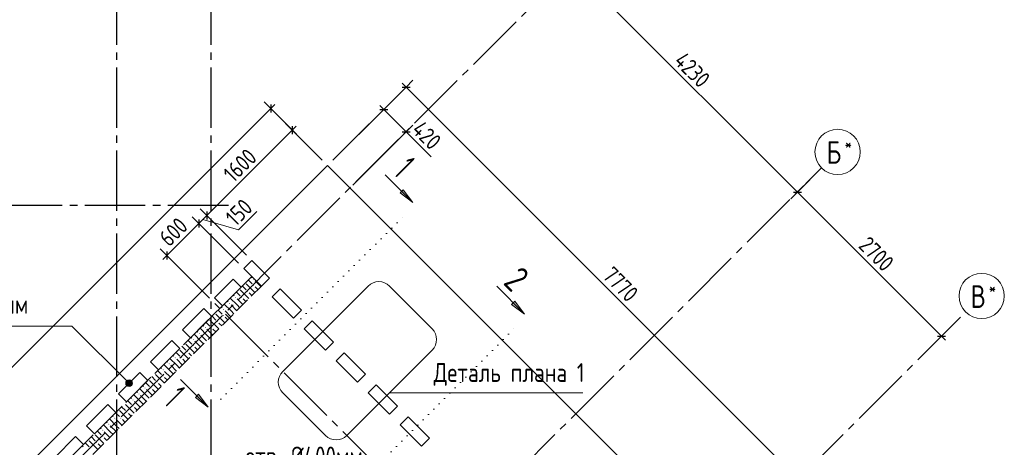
# Model space of a CAD drawing. Header units: millimetres. Extents: x 0 to 34506, y 0 to 42000.
# Tile 6 of 17: x 9767 to 22811, y 18966 to 24634. Entities that reach past the tile are written whole.
import ezdxf

# ---------------------------------------------------------------- set-up
doc = ezdxf.new("R2010")
doc.units = ezdxf.units.MM
for name, pattern in [('______2', [270, 200, -70]), ('______5', [1100, 800, -100, 100, -100]), ('______9', [100, 0, -100])]:
    doc.linetypes.add(name, pattern=pattern)
for name, color, linetype, lineweight in [('Standard', 7, 'Continuous', 25), ('ЖБ Перекрытие верхний уровень', 7, 'Continuous', 35), ('ЖБ Стена верхний уровень', 7, 'Continuous', 35), ('Оси', 40, '______5', 18), ('Примечания', 7, 'Continuous', 25), ('Размерная выноска', 7, 'Continuous', 13), ('Узлы символ', 7, 'Continuous', 25)]:
    doc.layers.add(name, color=color, linetype=linetype, lineweight=lineweight)
doc.styles.add('GOST 2.304-81', font='txt')
doc.styles.add('ISOCPEUR', font='txt')

msp = doc.modelspace()

# ---------------------------------------------------------------- hatches: boundary and pattern name
at = {"layer": 'ЖБ Стена верхний уровень', "linetype": 'Continuous', "lineweight": 18, "transparency": 33554687}
for points in [[(12861, 21193), (12867, 21200), (12874, 21193), (12867, 21187)], [(12781, 21033), (12787, 21040), (12794, 21033), (12787, 21027)], [(12861, 21113), (12867, 21120), (12874, 21113), (12867, 21107)], [(12541, 20873), (12547, 20880), (12554, 20873), (12547, 20867)], [(12621, 20953), (12627, 20960), (12634, 20953), (12627, 20947)], [(12701, 20953), (12707, 20960), (12714, 20953), (12707, 20947)], [(12461, 20793), (12467, 20800), (12474, 20793), (12467, 20787)], [(12381, 20633), (12387, 20640), (12394, 20633), (12387, 20627)], [(12461, 20713), (12467, 20720), (12474, 20713), (12467, 20707)], [(12141, 20473), (12147, 20480), (12154, 20473), (12147, 20467)], [(12221, 20553), (12227, 20560), (12234, 20553), (12227, 20547)], [(12301, 20553), (12307, 20560), (12314, 20553), (12307, 20547)], [(12061, 20393), (12067, 20400), (12074, 20393), (12067, 20387)], [(11981, 20233), (11987, 20240), (11994, 20233), (11987, 20227)], [(12061, 20313), (12067, 20320), (12074, 20313), (12067, 20307)], [(11821, 20153), (11827, 20160), (11834, 20153), (11827, 20147)], [(11901, 20153), (11907, 20160), (11914, 20153), (11907, 20147)], [(11661, 19993), (11667, 20000), (11674, 19993), (11667, 19987)], [(11741, 20073), (11747, 20080), (11754, 20073), (11747, 20067)], [(11581, 19833), (11587, 19840), (11594, 19833), (11587, 19827)], [(11661, 19913), (11667, 19920), (11674, 19913), (11667, 19907)], [(11421, 19753), (11427, 19760), (11434, 19753), (11427, 19747)], [(11501, 19753), (11507, 19760), (11514, 19753), (11507, 19747)], [(11261, 19593), (11267, 19600), (11274, 19593), (11267, 19587)], [(11341, 19673), (11347, 19680), (11354, 19673), (11347, 19667)], [(11181, 19433), (11187, 19440), (11194, 19433), (11187, 19427)], [(11261, 19513), (11267, 19520), (11274, 19513), (11267, 19507)], [(11021, 19353), (11027, 19360), (11034, 19353), (11027, 19347)], [(11101, 19353), (11107, 19360), (11114, 19353), (11107, 19347)], [(10861, 19193), (10867, 19200), (10874, 19193), (10867, 19187)], [(10941, 19273), (10947, 19280), (10954, 19273), (10947, 19267)], [(10861, 19113), (10867, 19120), (10874, 19113), (10867, 19107)], [(10781, 19033), (10787, 19040), (10794, 19033), (10787, 19027)]]:
    msp.add_hatch(color=7, dxfattribs=at).paths.add_polyline_path(points, flags=16)
at = {"layer": 'Примечания', "linetype": 'Continuous', "lineweight": 13, "transparency": 33554687}
for points in [[(11172, 19828), (11204, 19860), (11184, 19848)], [(11204, 19860), (11172, 19828), (11172, 19805)], [(11204, 19860), (11172, 19805), (11227, 19860)], [(11227, 19860), (11172, 19805), (11184, 19785)], [(11227, 19860), (11184, 19785), (11247, 19848)], [(11247, 19848), (11184, 19785), (11204, 19773)], [(11247, 19848), (11204, 19773), (11259, 19828)], [(11259, 19828), (11204, 19773), (11227, 19773)], [(11259, 19828), (11227, 19773), (11259, 19805)], [(11259, 19805), (11227, 19773), (11247, 19785)]]:
    msp.add_hatch(color=7, dxfattribs=at).paths.add_polyline_path(points)
at = {"layer": 'Узлы символ', "linetype": 'Continuous', "lineweight": 13, "transparency": 33554687}
for points in [[(14849, 22380), (14976, 22210), (14806, 22338)], [(16326, 20902), (16454, 20733), (16284, 20860)], [(12137, 19669), (12265, 19499), (12095, 19627)]]:
    msp.add_hatch(color=7, dxfattribs=at).paths.add_polyline_path(points, flags=16)

# ---------------------------------------------------------------- linework, layer by layer
at = {"layer": 'Standard', "color": 7, "linetype": 'Continuous', "lineweight": 13, "transparency": 33554687}
for p, q in [((17079, 25340), (20070, 22349)), ((14886, 23741), (14833, 23794)), ((14886, 23741), (20380, 18247)), ((13092, 23455), (13145, 23508)), ((14589, 23445), (14536, 23498)), ((13092, 23455), (5441, 15804)), ((14589, 23445), (14886, 23148)), ((13378, 23170), (13431, 23223)), ((14886, 23148), (14939, 23095)), ((20070, 22349), (21979, 20440)), ((12665, 21847), (12908, 22090)), ((12140, 21932), (11716, 21508)), ((12247, 22038), (12140, 21932)), ((12193, 21985), (12665, 21847)), ((11716, 21508), (11663, 21455)), ((21979, 20440), (22032, 20387))]:
    msp.add_line(p, q, dxfattribs=at)
at = {"layer": 'Standard', "color": 251, "linetype": 'Continuous', "lineweight": -3, "true_color": 0x656565, "transparency": 33554687}
for p, q in [((14886, 23741), (13917, 22772)), ((14886, 23741), (14797, 23653)), ((14886, 23741), (14974, 23830)), ((13092, 23455), (13004, 23543)), ((14589, 23445), (14678, 23533)), ((13092, 23455), (13181, 23367)), ((13092, 23455), (13775, 22772)), ((14589, 23445), (13917, 22772)), ((14589, 23445), (14501, 23357)), ((13378, 23170), (13290, 23258)), ((14886, 23148), (14975, 23236)), ((13378, 23170), (13466, 23081)), ((13378, 23170), (13775, 22772)), ((14886, 23148), (14178, 22440)), ((14886, 23148), (14798, 23060)), ((20070, 22349), (20158, 22438)), ((20070, 22349), (19982, 22261)), ((12247, 22038), (12158, 22127)), ((12140, 21932), (12052, 22021)), ((12140, 21932), (12229, 21844)), ((12140, 21932), (12665, 21407)), ((12247, 22038), (12335, 21950)), ((12247, 22038), (12771, 21514)), ((11716, 21508), (11628, 21596)), ((11716, 21508), (11805, 21419)), ((11716, 21508), (11716, 21508)), ((21979, 20440), (22142, 20603)), ((21979, 20440), (22068, 20529)), ((21979, 20440), (21891, 20352))]:
    msp.add_line(p, q, dxfattribs=at)
at = {"layer": 'Standard', "color": 7, "linetype": 'Continuous', "lineweight": 25, "transparency": 33554687}
for p, q in [((14833, 23741), (14939, 23741)), ((13092, 23508), (13092, 23402)), ((14536, 23445), (14643, 23445)), ((13378, 23223), (13378, 23117)), ((14833, 23148), (14939, 23148)), ((20017, 22349), (20123, 22349)), ((12247, 22091), (12247, 21985)), ((12140, 21985), (12140, 21879)), ((11716, 21561), (11716, 21455)), ((21926, 20440), (22032, 20440))]:
    msp.add_line(p, q, dxfattribs=at)
at = {"layer": 'Standard', "color": 7, "linetype": 'Continuous', "lineweight": 13, "transparency": 33554687}
msp.add_lwpolyline([(13378, 23170), (12533, 22324), (12533, 22324), (12247, 22038)], dxfattribs=at)
at = {"layer": 'Standard', "color": 251, "linetype": 'Continuous', "lineweight": -3, "true_color": 0x656565, "transparency": 33554687}
msp.add_lwpolyline([(20070, 22349), (20082, 22361), (20082, 22361), (20233, 22512)], dxfattribs=at)
at = {"layer": 'ЖБ Перекрытие верхний уровень', "color": 7, "linetype": 'Continuous', "lineweight": 25, "transparency": 33554687}
for p, q in [((13846, 22701), (12750, 21605)), ((19340, 17207), (13846, 22701)), ((12750, 21605), (6195, 15051)), ((12736, 21337), (12842, 21443)), ((12842, 21443), (13075, 21209)), ((12842, 21231), (12736, 21337)), ((12347, 20948), (12594, 21195)), ((12594, 21195), (12700, 21089)), ((12969, 21103), (12842, 21231)), ((13075, 21209), (12969, 21103)), ((12700, 21089), (12453, 20842)), ((13111, 20962), (13217, 21068)), ((13217, 21068), (13499, 20785)), ((12453, 20842), (12347, 20948)), ((13393, 20679), (13111, 20962)), ((11923, 20524), (12205, 20806)), ((12205, 20806), (12312, 20700)), ((13499, 20785), (13393, 20679)), ((12312, 20700), (12029, 20418)), ((13535, 20538), (13641, 20644)), ((13641, 20644), (13924, 20361)), ((12029, 20418), (11923, 20524)), ((13818, 20255), (13535, 20538)), ((11498, 20099), (11781, 20382)), ((11781, 20382), (11887, 20276)), ((13924, 20361), (13818, 20255)), ((11887, 20276), (11604, 19993)), ((13959, 20113), (14065, 20220)), ((14065, 20220), (14348, 19937)), ((11604, 19993), (11498, 20099)), ((14242, 19831), (13959, 20113)), ((11074, 19675), (11357, 19958)), ((11357, 19958), (11463, 19852)), ((11463, 19852), (11180, 19569)), ((14348, 19937), (14242, 19831)), ((14383, 19689), (14489, 19795)), ((14489, 19795), (14772, 19512)), ((11180, 19569), (11074, 19675)), ((14666, 19406), (14383, 19689)), ((10650, 19251), (10933, 19534)), ((10933, 19534), (11039, 19428)), ((14772, 19512), (14666, 19406)), ((11039, 19428), (10756, 19145)), ((14808, 19265), (14914, 19371)), ((14914, 19371), (15197, 19088)), ((10756, 19145), (10650, 19251)), ((15090, 18982), (14808, 19265)), ((10226, 18827), (10508, 19109)), ((10508, 19109), (10614, 19003)), ((15197, 19088), (15090, 18982)), ((10614, 19003), (10332, 18720))]:
    msp.add_line(p, q, dxfattribs=at)
at = {"layer": 'ЖБ Стена верхний уровень', "color": 251, "linetype": '______2', "lineweight": 13, "true_color": 0x656565, "transparency": 33554687}
for p, q in [((12842, 21231), (6662, 15051)), ((12969, 21103), (12842, 21231)), ((6916, 15051), (12969, 21103))]:
    msp.add_line(p, q, dxfattribs=at)
at = {"layer": 'ЖБ Стена верхний уровень', "color": 9, "linetype": 'Continuous', "lineweight": 18, "true_color": 0xc7c7c7, "transparency": 33554687}
for p, q in [((12767, 21133), (12883, 21017)), ((12807, 21173), (12796, 21185)), ((12847, 21133), (12807, 21173)), ((12836, 21225), (12847, 21213)), ((12887, 21173), (12963, 21097)), ((12647, 21013), (12636, 21025)), ((12687, 20973), (12647, 21013)), ((12687, 21053), (12803, 20937)), ((12716, 21105), (12767, 21053)), ((12807, 21013), (12843, 20977)), ((12887, 21093), (12923, 21057)), ((12516, 20905), (12527, 20893)), ((12647, 20853), (12556, 20945)), ((12596, 20985), (12607, 20973)), ((12647, 20933), (12723, 20857)), ((12727, 20933), (12763, 20897)), ((12407, 20773), (12396, 20785)), ((12447, 20733), (12407, 20773)), ((12436, 20825), (12447, 20813)), ((12567, 20773), (12476, 20865)), ((12487, 20773), (12563, 20697)), ((12567, 20853), (12643, 20777)), ((12567, 20773), (12603, 20737)), ((12647, 20853), (12683, 20817)), ((12247, 20613), (12236, 20625)), ((12287, 20573), (12247, 20613)), ((12287, 20653), (12403, 20537)), ((12316, 20705), (12367, 20653)), ((12367, 20733), (12483, 20617)), ((12407, 20613), (12443, 20577)), ((12487, 20693), (12523, 20657)), ((12116, 20505), (12127, 20493)), ((12247, 20453), (12156, 20545)), ((12196, 20585), (12207, 20573)), ((12247, 20533), (12323, 20457)), ((12327, 20533), (12363, 20497)), ((12007, 20373), (11996, 20385)), ((12047, 20333), (12007, 20373)), ((12036, 20425), (12047, 20413)), ((12167, 20373), (12076, 20465)), ((12087, 20373), (12163, 20297)), ((12167, 20453), (12243, 20377)), ((12167, 20373), (12203, 20337)), ((12247, 20453), (12283, 20417)), ((11847, 20213), (11836, 20225)), ((11887, 20253), (12003, 20137)), ((11916, 20305), (11967, 20253)), ((11967, 20333), (12083, 20217)), ((12087, 20293), (12123, 20257)), ((11716, 20105), (11727, 20093)), ((11847, 20053), (11756, 20145)), ((11796, 20185), (11807, 20173)), ((11887, 20173), (11847, 20213)), ((11847, 20133), (11923, 20057)), ((11927, 20133), (11963, 20097)), ((12007, 20213), (12043, 20177)), ((11607, 19973), (11596, 19985)), ((11647, 19933), (11607, 19973)), ((11636, 20025), (11647, 20013)), ((11767, 19973), (11676, 20065)), ((11687, 19973), (11763, 19897)), ((11767, 20053), (11843, 19977)), ((11767, 19973), (11803, 19937)), ((11847, 20053), (11883, 20017)), ((11487, 19853), (11603, 19737)), ((11516, 19905), (11567, 19853)), ((11567, 19933), (11683, 19817)), ((11687, 19893), (11723, 19857)), ((11316, 19705), (11327, 19693)), ((11447, 19653), (11356, 19745)), ((11396, 19785), (11407, 19773)), ((11447, 19813), (11436, 19825)), ((11487, 19773), (11447, 19813)), ((11447, 19733), (11523, 19657)), ((11527, 19733), (11563, 19697)), ((11607, 19813), (11643, 19777)), ((11207, 19573), (11196, 19585)), ((11247, 19533), (11207, 19573)), ((11236, 19625), (11247, 19613)), ((11367, 19573), (11276, 19665)), ((11287, 19573), (11363, 19497)), ((11367, 19653), (11443, 19577)), ((11367, 19573), (11403, 19537)), ((11447, 19653), (11483, 19617)), ((11087, 19453), (11203, 19337)), ((11116, 19505), (11167, 19453)), ((11167, 19533), (11283, 19417)), ((11287, 19493), (11323, 19457)), ((11047, 19253), (10956, 19345)), ((10996, 19385), (11007, 19373)), ((11047, 19413), (11036, 19425)), ((11087, 19373), (11047, 19413)), ((11047, 19333), (11123, 19257)), ((11127, 19333), (11163, 19297)), ((11207, 19413), (11243, 19377)), ((10807, 19173), (10796, 19185)), ((10836, 19225), (10847, 19213)), ((10967, 19173), (10876, 19265)), ((10916, 19305), (10927, 19293)), ((10967, 19253), (11043, 19177)), ((11047, 19253), (11083, 19217)), ((10687, 19053), (10803, 18937)), ((10716, 19105), (10767, 19053)), ((10767, 19133), (10883, 19017)), ((10847, 19133), (10807, 19173)), ((10887, 19173), (10963, 19097)), ((10887, 19093), (10923, 19057)), ((10967, 19173), (11003, 19137)), ((10596, 18985), (10607, 18973)), ((10647, 19013), (10636, 19025)), ((10687, 18973), (10647, 19013)), ((10807, 19013), (10843, 18977))]:
    msp.add_line(p, q, dxfattribs=at)
at = {"layer": 'Оси', "color": 8, "linetype": '______5', "lineweight": -3, "transparency": 33554687}
for p, q in [((11051, 40500), (11051, 7060)), ((12301, 40500), (12301, 7060)), ((5665, 13927), (17398, 25660)), ((9292, 11572), (20390, 22669)), ((12531, 22170), (3100, 22170)), ((11716, 21508), (19308, 13916)), ((11555, 10016), (22299, 20760))]:
    msp.add_line(p, q, dxfattribs=at)
at = {"layer": 'Оси', "color": 7, "linetype": 'Continuous', "lineweight": 13, "transparency": 33554687}
for centre in [(20602, 22881), (22511, 20972)]:
    msp.add_circle(centre, 300, dxfattribs=at)
at = {"layer": 'Примечания', "color": 7, "linetype": 'Continuous', "lineweight": 13, "transparency": 33554687}
for p, q in [((14383, 21103), (13252, 19972)), ((15232, 20538), (14666, 21103)), ((14101, 19124), (15232, 20255)), ((11184, 19848), (11184, 19848)), ((11247, 19848), (11247, 19848)), ((11184, 19785), (11184, 19785)), ((11247, 19785), (11247, 19785)), ((13252, 19689), (13818, 19124)), ((14666, 19689), (17226, 19689))]:
    msp.add_line(p, q, dxfattribs=at)
msp.add_lwpolyline([(6896, 20574), (10458, 20574), (11216, 19816)], dxfattribs=at)
msp.add_circle((11216, 19816), 45, dxfattribs=at)
for centre, start, end in [((14525, 20962), 45, 135), ((15090, 20396), 315, 45), ((13393, 19831), 135, 225), ((13959, 19265), 225, 315)]:
    msp.add_arc(centre, 200, start, end, dxfattribs=at)
at = {"layer": 'Размерная выноска', "color": 7, "linetype": 'Continuous', "lineweight": 13, "transparency": 33554687}
msp.add_line((14886, 23148), (15219, 22816), dxfattribs=at)
at = {"layer": 'Узлы символ', "color": 7, "linetype": 'Continuous', "lineweight": 13, "transparency": 33554687}
for p, q in [((14976, 22210), (14609, 22578)), ((14806, 22338), (14849, 22380)), ((14976, 22210), (14806, 22338)), ((14827, 22359), (14817, 22370)), ((14849, 22380), (14976, 22210)), ((14976, 22210), (14976, 22210)), ((14976, 22210), (14976, 22210)), ((14976, 22210), (14976, 22210)), ((16454, 20733), (16087, 21100)), ((16284, 20860), (16326, 20902)), ((16305, 20881), (16295, 20892)), ((16326, 20902), (16454, 20733)), ((16454, 20733), (16284, 20860)), ((16454, 20733), (16454, 20733)), ((16454, 20733), (16454, 20733)), ((16454, 20733), (16454, 20733)), ((12265, 19499), (11898, 19866)), ((12095, 19627), (12137, 19669)), ((12265, 19499), (12095, 19627)), ((12116, 19648), (12106, 19658)), ((12137, 19669), (12265, 19499)), ((12265, 19499), (12265, 19499)), ((12265, 19499), (12265, 19499)), ((12265, 19499), (12265, 19499))]:
    msp.add_line(p, q, dxfattribs=at)
at = {"layer": 'Узлы символ', "color": 7, "linetype": '______9', "lineweight": 13, "transparency": 33554687}
for p, q in [((12430, 19606), (14848, 22024)), ((13908, 18128), (16326, 20546))]:
    msp.add_line(p, q, dxfattribs=at)

# ---------------------------------------------------------------- texts
at = {"layer": 'Standard', "color": 7, "linetype": 'Continuous', "lineweight": 25, "transparency": 33554687, "char_height": 220, "attachment_point": 7, "style": 'GOST 2.304-81'}
for s, insert, width, rotation in [('4230', (18422, 24068), 657.05, 315), ('420', (14948, 23157), 531.96, 315), ('1600', (12600, 22462), 625.74, 45), ('150', (12629, 21882), 469.5, 45), ('600', (11749, 21612), 531.97, 45), ('2700', (20866, 21624), 672.63, 315), ('7770', (17475, 21223), 672.63, 315)]:
    msp.add_mtext(s, dxfattribs=dict(at, insert=insert, width=width, rotation=rotation))
at = {"layer": 'Оси', "color": 7, "linetype": 'Continuous', "lineweight": 25, "transparency": 33554687, "attachment_point": 7, "style": 'ISOCPEUR'}
for s, insert, char_height, width in [('\\W0.80;*', (20695, 22899), 180, 215.9), ('\\W0.80;Б', (20455, 22724), 300, 359.83), ('\\W0.80;*', (22604, 20989), 180, 215.91), ('\\W0.80;В', (22364, 20814), 300, 359.83)]:
    msp.add_mtext(s, dxfattribs=dict(at, insert=insert, char_height=char_height, width=width))
at = {"layer": 'Примечания', "color": 7, "linetype": 'Continuous', "lineweight": 25, "transparency": 33554687, "char_height": 250, "attachment_point": 7, "style": 'GOST 2.304-81'}
for s, insert, width in [('Терморазьем\\~400х150мм', (6896, 20669), 3189.08), ('Деталь\\~плана\\~1', (15251, 19781), 2096.88), ('отв.\\~Ø400мм', (12757, 18726), 1726.71)]:
    msp.add_mtext(s, dxfattribs=dict(at, insert=insert, width=width))
at = {"layer": 'Узлы символ', "color": 7, "linetype": 'Continuous', "lineweight": 35, "transparency": 33554687, "char_height": 350, "attachment_point": 7, "rotation": 315, "style": 'ISOCPEUR'}
for s, insert, width in [('\\W0.56;1', (14706, 22592), 272.23), ('\\W0.78;2', (16159, 21138), 380.8), ('\\W0.56;1', (11663, 19554), 272.23)]:
    msp.add_mtext(s, dxfattribs=dict(at, insert=insert, width=width))

doc.saveas('drawing.dxf')
